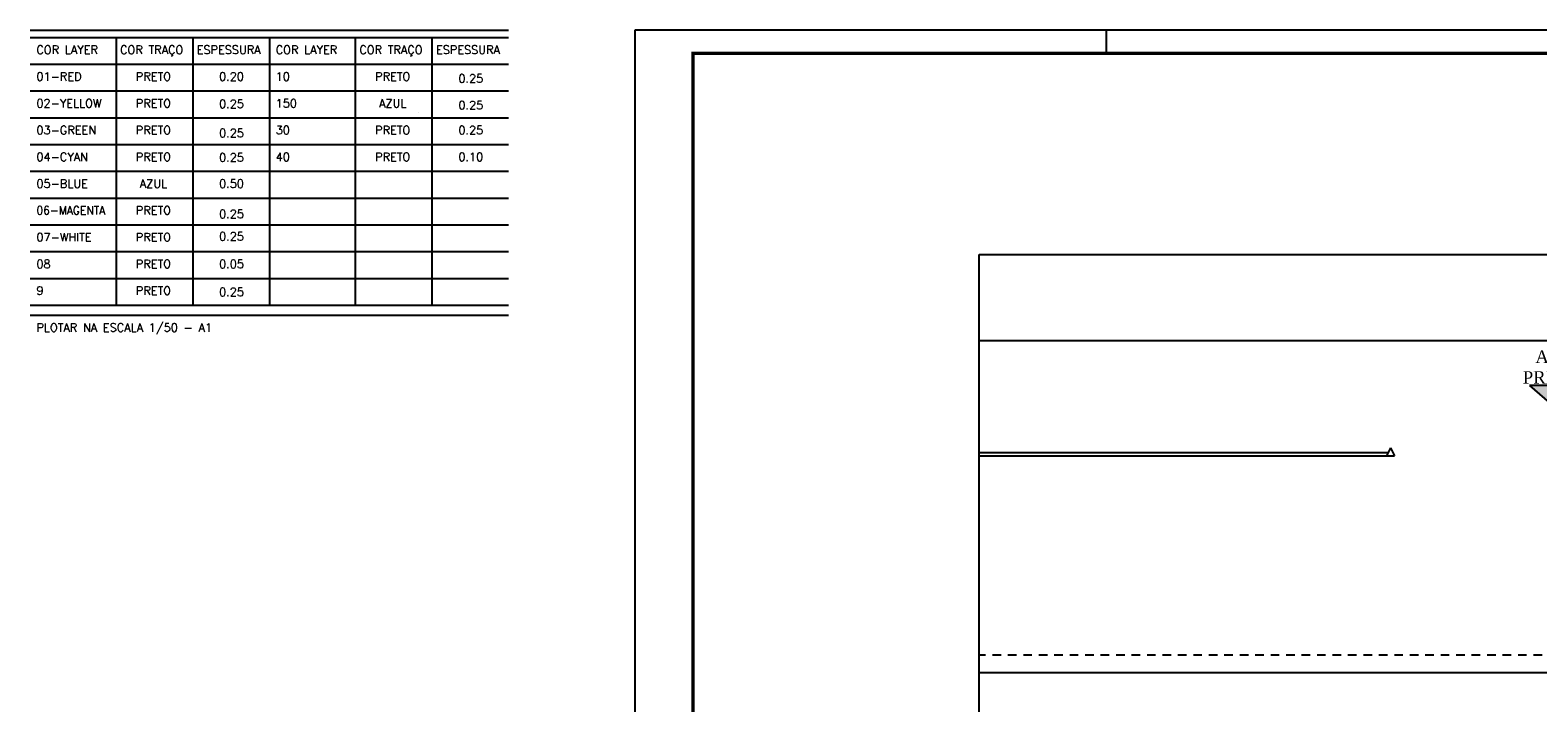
# Model space of a CAD drawing. Extents: x 86 to 137, y -215 to -185.6.
# Tile 7 of 20: x 86 to 107.9, y -195.4 to -185.6. Entities that reach past the tile are written whole.
import ezdxf
from ezdxf.enums import TextEntityAlignment as Align

# ---------------------------------------------------------------- set-up
doc = ezdxf.new("R2010")
doc.units = 0
doc.header["$MEASUREMENT"] = 0
doc.linetypes.add('HIDDEN', pattern=[0.375, 0.25, -0.125])
doc.layers.get('0').update_dxf_attribs({"linetype": 'CONTINUOUS'})
for name, color, linetype in [('CIRCUITOS', 2, 'CONTINUOUS'), ('paredes1', 8, 'CONTINUOUS'), ('PRANCHA', 8, 'CONTINUOUS')]:
    doc.layers.add(name, color=color, linetype=linetype)
doc.styles.add('LCR', font='times.ttf', dxfattribs={"height": 0.2})
doc.styles.add('ROMANS', font='romans')

# ---------------------------------------------------------------- blocks, each defined once
blk = doc.blocks.new('A1 1-50')
at = {"layer": 'CIRCUITOS', "color": 2}
for p, q in [((3786.092, 272.078), (3793.057, 272.078)), ((3786.092, 271.971), (3793.057, 271.971)), ((3787.343, 271.971), (3787.343, 268.074)), ((3788.459, 271.971), (3788.459, 268.074)), ((3789.575, 271.971), (3789.575, 268.074)), ((3790.825, 271.971), (3790.825, 268.074)), ((3791.941, 271.971), (3791.941, 268.074)), ((3786.092, 271.582), (3793.057, 271.582)), ((3786.092, 271.192), (3793.057, 271.192)), ((3786.092, 270.802), (3793.057, 270.802)), ((3786.092, 270.412), (3793.057, 270.412)), ((3786.092, 270.412), (3793.057, 270.412)), ((3786.092, 270.022), (3793.057, 270.022)), ((3786.092, 270.022), (3793.057, 270.022)), ((3786.092, 269.633), (3793.057, 269.633)), ((3786.092, 269.633), (3793.057, 269.633)), ((3786.092, 269.243), (3793.057, 269.243)), ((3786.092, 269.243), (3793.057, 269.243)), ((3786.092, 268.853), (3793.057, 268.853)), ((3786.092, 268.853), (3793.057, 268.853)), ((3786.092, 268.463), (3793.057, 268.463)), ((3786.092, 268.463), (3793.057, 268.463)), ((3786.092, 268.074), (3793.057, 268.074)), ((3786.092, 268.074), (3793.057, 268.074)), ((3786.092, 267.927), (3793.057, 267.927))]:
    blk.add_line(p, q, dxfattribs=at)
at = {"layer": 'PRANCHA'}
for p, q in [((3794.895, 272.078), (3794.895, 242.703)), ((3837.076, 272.078), (3794.895, 272.078)), ((3801.761, 271.74), (3801.761, 272.078)), ((3791.742, 270.885), (3791.742, 270.885))]:
    blk.add_line(p, q, dxfattribs=at)
at = {"layer": 'PRANCHA', "const_width": 0.0506}
blk.add_lwpolyline([(3795.739, 271.74), (3795.739, 243.04), (3836.739, 243.04), (3836.739, 271.74), (3795.739, 271.74)], dxfattribs=at)
at = {"layer": 'CIRCUITOS', "color": 2, "style": 'ROMANS'}
for s, height, p in [('COR LAYER', 0.1207, (3786.183, 271.732)), ('COR TRAÇO', 0.1207, (3787.401, 271.732)), ('ESPESSURA', 0.1207, (3788.516, 271.732)), ('COR LAYER', 0.1207, (3789.666, 271.732)), ('COR TRAÇO', 0.1207, (3790.883, 271.732)), ('ESPESSURA', 0.1207, (3791.999, 271.732)), ('01-RED', 0.1207, (3786.183, 271.342)), ('10', 0.1207, (3789.666, 271.342)), ('02-YELLOW', 0.1207, (3786.183, 270.952)), ('150', 0.1207, (3789.666, 270.952)), ('03-GREEN', 0.1207, (3786.183, 270.562)), ('30', 0.1207, (3789.666, 270.562)), ('04-CYAN', 0.1207, (3786.183, 270.172)), ('40', 0.1207, (3789.666, 270.172)), ('05-BLUE', 0.1207, (3786.183, 269.783)), ('07-WHITE', 0.1207, (3786.183, 269.003)), ('08', 0.1207, (3786.183, 268.613)), ('9', 0.121, (3786.183, 268.224)), ('PLOTAR NA ESCALA 1/50 - A1', 0.12073, (3786.183, 267.687))]:
    blk.add_text(s, height=height, dxfattribs=at).set_placement(p)
for s, p in [('PRETO', (3787.887, 271.342)), ('0.20', (3789.023, 271.342)), ('PRETO', (3791.37, 271.342)), ('0.25', (3792.506, 271.314)), ('PRETO', (3787.887, 270.952)), ('0.25', (3789.023, 270.944)), ('AZUL', (3791.37, 270.952)), ('0.25', (3792.506, 270.925)), ('PRETO', (3787.887, 270.562)), ('0.25', (3789.023, 270.519)), ('PRETO', (3791.37, 270.562)), ('0.25', (3792.506, 270.562)), ('PRETO', (3787.887, 270.172)), ('0.25', (3789.023, 270.164)), ('PRETO', (3791.37, 270.172)), ('0.10', (3792.506, 270.172)), ('AZUL', (3787.887, 269.783)), ('0.50', (3789.023, 269.783)), ('PRETO', (3787.887, 269.393)), ('0.25', (3789.023, 269.341)), ('PRETO', (3787.887, 269.003)), ('0.25', (3789.023, 269.014)), ('PRETO', (3787.887, 268.613)), ('0.05', (3789.023, 268.613)), ('PRETO', (3787.887, 268.224)), ('0.25', (3789.023, 268.205))]:
    blk.add_text(s, height=0.1207, dxfattribs=at).set_placement(p, align=Align.CENTER)
at = {"layer": 'CIRCUITOS', "color": 2, "style": 'ROMANS', "width": 0.95}
blk.add_text('06-MAGENTA', height=0.1207, dxfattribs=at).set_placement((3786.183, 269.393))

msp = doc.modelspace()

# ---------------------------------------------------------------- hatches: boundary and pattern name
at = {"layer": 'paredes1'}
h = msp.add_hatch(color=256, dxfattribs=at)
h.dxf.hatch_style = 1
h.paths.add_polyline_path([(107.814, -190.765), (108.396, -191.273), (108.977, -190.765)])

# ---------------------------------------------------------------- linework, layer by layer
for p, q in [((99.804, -190.11), (125.891, -190.11)), ((99.804, -191.743), (105.754, -191.743)), ((99.804, -191.793), (105.849, -191.793)), ((105.789, -191.673), (105.729, -191.793)), ((105.789, -191.673), (105.849, -191.793)), ((99.804, -194.947), (124.353, -194.947))]:
    msp.add_line(p, q, dxfattribs=at)
msp.add_lwpolyline([(99.804, -188.86), (125.891, -188.86), (125.891, -210.579), (99.804, -210.579)], close=True, dxfattribs=at)
msp.add_lwpolyline([(107.814, -190.765), (108.396, -191.273), (108.977, -190.765), (107.814, -190.765)], dxfattribs=at)
at = {"layer": 'paredes1', "linetype": 'HIDDEN', "ltscale": 0.5}
msp.add_lwpolyline([(118.345, -196.192), (118.345, -194.692), (99.804, -194.692)], dxfattribs=at)

# ---------------------------------------------------------------- block references
msp.add_blockref('A1 1-50', (-3700.104, -457.67))

# ---------------------------------------------------------------- texts
at = {"layer": 'paredes1', "insert": (107.409, -190.258), "char_height": 0.18, "width": 1.96141, "attachment_point": 1, "style": 'LCR'}
msp.add_mtext('{\\W7.18336; }ACESSO \\P{\\W4.50074; }PRINCIPAL ', dxfattribs=at)

doc.saveas('drawing.dxf')
